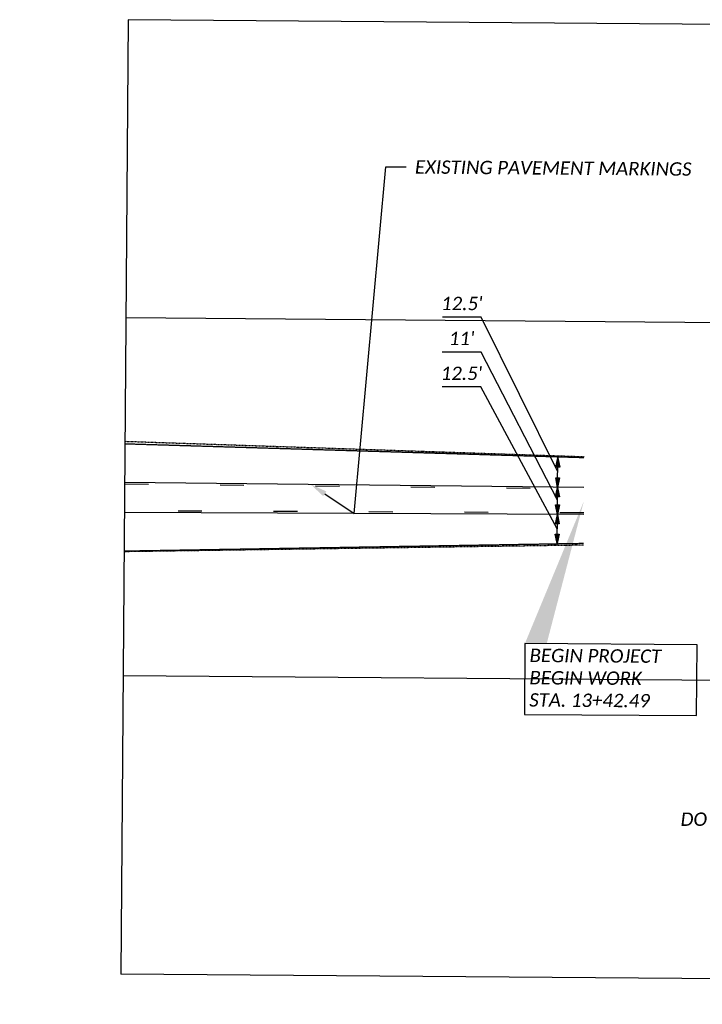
# Model space of a CAD drawing. Header units: feet. Extents: x 2241205 to 2250852, y 595253 to 597159.
# Tile 3 of 32: x 2244463 to 2244749, y 596041 to 596453. Entities that reach past the tile are written whole.
import ezdxf
from ezdxf import colors
from ezdxf.entities.mleader import LeaderData, LeaderLine
from ezdxf.math import Vec2, Vec3

# ---------------------------------------------------------------- set-up
doc = ezdxf.new("R2010")
doc.units = ezdxf.units.FT
doc.header["$MEASUREMENT"] = 0
for name, pattern in [('dsolidcl', [0]), ('lane', [40, 10, -30]), ('OhDOT_USTN1', [0.055, 0.014, -0.041]), ('OhDOT_USTN3', [0.22, 0.165, -0.055])]:
    doc.linetypes.add(name, pattern=pattern)
for name, color, linetype in [('0_XRef_1', 7, 'Continuous'), ('MT_P_Edge_Line', 7, 'Continuous'), ('PM_X_CL_Dashed', 2, 'lane'), ('PM_X_CL_Double_Solid', 2, 'dsolidcl'), ('PV_X_Curb', 120, 'OhDOT_USTN1'), ('PV_X_EOP', 7, 'OhDOT_USTN3'), ('SN_P_Text', 7, 'Continuous'), ('TX_P_20', 7, 'Continuous')]:
    doc.layers.add(name, color=color, linetype=linetype)
doc.layers.add('SC_Scratch1', color=7, linetype='Continuous', plot=False)
doc.styles.add('P_Slanted_Normal', font='calibrii.ttf', dxfattribs={"height": 0.14})

# ---------------------------------------------------------------- blocks, each defined once
blk = doc.blocks.new('Dim1')
h = blk.add_hatch(color=4)
h.dxf.hatch_style = 1
h.paths.add_polyline_path([(0, 0), (-1, -0.2), (-1, 0.2)])
at = {"color": 4}
blk.add_lwpolyline([(0, 0), (-1, -0.2), (-1, 0.2), (0, 0)], dxfattribs=at)

msp = doc.modelspace()

# ---------------------------------------------------------------- hatches: boundary and pattern name
at = {"layer": '0_XRef_1'}
h = msp.add_hatch(color=256, dxfattribs=at)
h.dxf.hatch_style = 1
h.paths.add_polyline_path([(2244699.48, 596251.49), (2244683.91, 596191.84), (2244674.8, 596191.91)])

# ---------------------------------------------------------------- linework, layer by layer
at = {"layer": 'MT_P_Edge_Line', "color": 95, "linetype": 'Continuous'}
for p, q in [((2244656.48, 596328.63), (2244640.2, 596328.63)), ((2244688.52, 596263.84), (2244656.48, 596328.63)), ((2244656.4, 596314), (2244640.12, 596314)), ((2244688.42, 596251.97), (2244656.4, 596314)), ((2244656.32, 596299.36), (2244640.04, 596299.36)), ((2244688.32, 596239.84), (2244656.32, 596299.36)), ((2244688.47, 596257.28), (2244688.57, 596269.69)), ((2244688.37, 596245.97), (2244688.47, 596257.28)), ((2244688.27, 596233.72), (2244688.37, 596245.97))]:
    msp.add_line(p, q, dxfattribs=at)
at = {"layer": 'PM_X_CL_Dashed'}
for p, q in [((2244507.04, 596258.73), (2244699.52, 596256.74)), ((2244699.44, 596246.62), (2244506.95, 596247.42))]:
    msp.add_line(p, q, dxfattribs=at)
at = {"layer": 'PM_X_CL_Double_Solid'}
for p, q in [((2244507.04, 596259.39), (2244699.52, 596257.4)), ((2244699.43, 596245.96), (2244506.94, 596246.76))]:
    msp.add_line(p, q, dxfattribs=at)
at = {"layer": 'PV_X_Curb', "flags": 128}
for points in [[(2244507.18, 596276.58), (2244699.52, 596270.15), (2244699.62, 596270.15)], [(2244699.33, 596233.06), (2244506.81, 596230.3)]]:
    msp.add_lwpolyline(points, dxfattribs=at)
at = {"layer": 'PV_X_EOP', "flags": 128}
for points in [[(2244699.5, 596269.66), (2244507.17, 596275.44)], [(2244699.34, 596233.72), (2244506.81, 596230.5)]]:
    msp.add_lwpolyline(points, dxfattribs=at)
at = {"layer": 'SC_Scratch1'}
for p, q in [((2244508.57, 596453.25), (2244505.42, 596053.27)), ((2246108.52, 596440.64), (2244508.57, 596453.25)), ((2246107.53, 596315.64), (2244507.58, 596328.26)), ((2246106.35, 596165.65), (2244506.4, 596178.26)), ((2246105.37, 596040.65), (2244505.42, 596053.27))]:
    msp.add_line(p, q, dxfattribs=at)
at = {"layer": 'TX_P_20'}
msp.add_lwpolyline([(2244674.61, 596162.16), (2244746.74, 596161.71), (2244746.93, 596191.34), (2244674.8, 596191.91)], close=True, dxfattribs=at)

# ---------------------------------------------------------------- block references
at = {"layer": 'MT_P_Edge_Line', "color": 95}
for p, xscale, yscale, zscale, rotation in [((2244688.57, 596269.72), 3.999999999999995, 3.999999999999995, 3.999999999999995, 89.54826456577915), ((2244688.47, 596257.28), 3.999999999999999, 3.999999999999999, 3.999999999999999, 269.5482645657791), ((2244688.47, 596257.28), 3.999999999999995, 3.999999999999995, 3.999999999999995, 89.54826456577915), ((2244688.37, 596245.97), 3.999999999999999, 3.999999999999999, 3.999999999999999, 269.5482645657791), ((2244688.37, 596245.97), 3.999999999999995, 3.999999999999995, 3.999999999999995, 89.54826456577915), ((2244688.27, 596233.72), 3.999999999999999, 3.999999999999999, 3.999999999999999, 269.5482645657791)]:
    msp.add_blockref('Dim1', p, dxfattribs=dict(at, xscale=xscale, yscale=yscale, zscale=zscale, rotation=rotation))

# ---------------------------------------------------------------- texts
at = {"layer": 'MT_P_Edge_Line', "color": 7, "char_height": 5.6, "attachment_point": 5, "style": 'P_Slanted_Normal'}
for s, insert in [("\\A1;12.5'", (2244648.34, 596334.3)), ("\\A1;11'", (2244648.26, 596319.67)), ("\\A1;12.5'", (2244648.18, 596305.03))]:
    msp.add_mtext(s, dxfattribs=dict(at, insert=insert))
at = {"layer": 'SN_P_Text', "insert": (2244770.75, 596118.19), "char_height": 5.6, "attachment_point": 5, "style": 'P_Slanted_Normal'}
msp.add_mtext('\\A1;DO NOT DISTURB', dxfattribs=at)
at = {"layer": 'TX_P_20', "insert": (2244751.45, 596189.18), "char_height": 5.6, "width": 74.7073, "attachment_point": 3, "rotation": 359.606, "style": 'P_Slanted_Normal'}
msp.add_mtext('\\pxql;BEGIN PROJECT\\PBEGIN WORK\\PSTA. 13+42.49', dxfattribs=at)

# ---------------------------------------------------------------- leaders
at = {"layer": 'TX_P_20'}
ml = msp.add_multileader_mtext('Standard', dxfattribs=at)
ml.set_content('EXISTING PAVEMENT MARKINGS ', color=256, style='P_Slanted_Normal')
ml.set_leader_properties()
ml.build(insert=Vec2(0, 0))
ml.multileader.update_dxf_attribs({"dogleg_length": 0.215, "arrow_head_size": 7.2, "scale": 40})
ctx = ml.context
ctx.base_point, ctx.scale, ctx.char_height, ctx.arrow_head_size, ctx.landing_gap_size, ctx.plane_origin, ctx.plane_x_axis, ctx.plane_y_axis = Vec3(2244625.09, 596391.55), 40, 5.6, 7.2, 3.6, Vec3(2244713.53, 596055.62), Vec3(0.999969, -0.007884), Vec3(0.007884, 0.999969)
notes = []
notes.append((ctx, [(0, (1, 1, 0), (2244616.48, 596391.62), (0.999969, -0.007884), 8.6, [(0, [(2244584.92, 596258.59), (2244603.19, 596246.36)], 0, [])])]))
ctx.mtext.insert, ctx.mtext.text_direction, ctx.mtext.rotation, ctx.mtext.width, ctx.mtext.defined_height, ctx.mtext.flow_direction = Vec3(2244628.71, 596394.37), Vec3(0.999969, -0.007884), 6.275301, 104.6265, 5.78, 5
ml = msp.add_multileader_mtext('Standard', dxfattribs=at)
ml.set_content('{\\fOHDOTSymbols|b0|i1|c186|p2;\\H1.08333x;\ue0a4} R/W & CONST. \\PHIGHLAND ROAD', color=256, style='P_Slanted_Normal')
ml.set_leader_properties()
ml.build(insert=Vec2(0, 0))
ml.multileader.update_dxf_attribs({"dogleg_length": 0.36, "arrow_head_size": 7.2, "scale": 40})
ctx = ml.context
ctx.base_point, ctx.scale, ctx.char_height, ctx.arrow_head_size, ctx.landing_gap_size, ctx.plane_origin, ctx.plane_x_axis, ctx.plane_y_axis = Vec3(2245551.26, 596295.21), 40, 5.6, 7.2, 3.6, Vec3(2245389, 596292.69), Vec3(0.999969, -0.007884), Vec3(0.007884, 0.999969)
ctx.text_align_type = 2
notes.append((ctx, [(1, (1, 1, 0), (2245628.34, 596294.6), (-0.999969, 0.007884), 8.6, [(0, [(2245646.35, 596244.28)], 0, [])])]))
ctx.mtext.insert, ctx.mtext.text_direction, ctx.mtext.rotation, ctx.mtext.width, ctx.mtext.defined_height, ctx.mtext.alignment, ctx.mtext.flow_direction = Vec3(2245616.16, 596297.54), Vec3(0.999969, -0.007884), 6.275301, 92.3855, 15.89, 3, 5
ml = msp.add_multileader_mtext('Standard', dxfattribs=at)
ml.set_content('{\\fOHDOTSymbols|b0|i1|c186|p2;\\H1.08333x;\ue0a4} R/W & CONST. \\PHIGHLAND ROAD', color=256, style='P_Slanted_Normal')
ml.set_leader_properties()
ml.build(insert=Vec2(0, 0))
ml.multileader.update_dxf_attribs({"dogleg_length": 0.36, "arrow_head_size": 7.2, "scale": 40})
ctx = ml.context
ctx.base_point, ctx.scale, ctx.char_height, ctx.arrow_head_size, ctx.landing_gap_size, ctx.plane_origin, ctx.plane_x_axis, ctx.plane_y_axis = Vec3(2244835.4, 596209.31), 40, 5.6, 7.2, 3.6, Vec3(2244668.11, 596298.37), Vec3(0.999969, -0.007884), Vec3(0.007884, 0.999969)
ctx.text_align_type = 2
notes.append((ctx, [(1, (1, 1, 0), (2244912.48, 596208.71), (-0.999969, 0.007884), 8.6, [(0, [(2244925.46, 596249.96)], 0, [])])]))
ctx.mtext.insert, ctx.mtext.text_direction, ctx.mtext.rotation, ctx.mtext.width, ctx.mtext.defined_height, ctx.mtext.alignment, ctx.mtext.flow_direction = Vec3(2244900.3, 596211.64), Vec3(0.999969, -0.007884), 6.275301, 92.3855, 15.89, 3, 5
for ctx, leaders in notes:
    for number, flags, end, landing, length, lines in leaders:
        leader = LeaderData()
        leader.index, (leader.has_last_leader_line, leader.has_dogleg_vector, leader.attachment_direction) = number, flags
        leader.last_leader_point, leader.dogleg_vector, leader.dogleg_length = Vec3(end), Vec3(landing), length
        for number, points, colour, breaks in lines:
            line = LeaderLine()
            line.index, line.vertices, line.color, line.breaks = number, Vec3.list(points), colors.encode_raw_color(colour), breaks
            leader.lines.append(line)
        ctx.leaders.append(leader)

doc.saveas('drawing.dxf')
